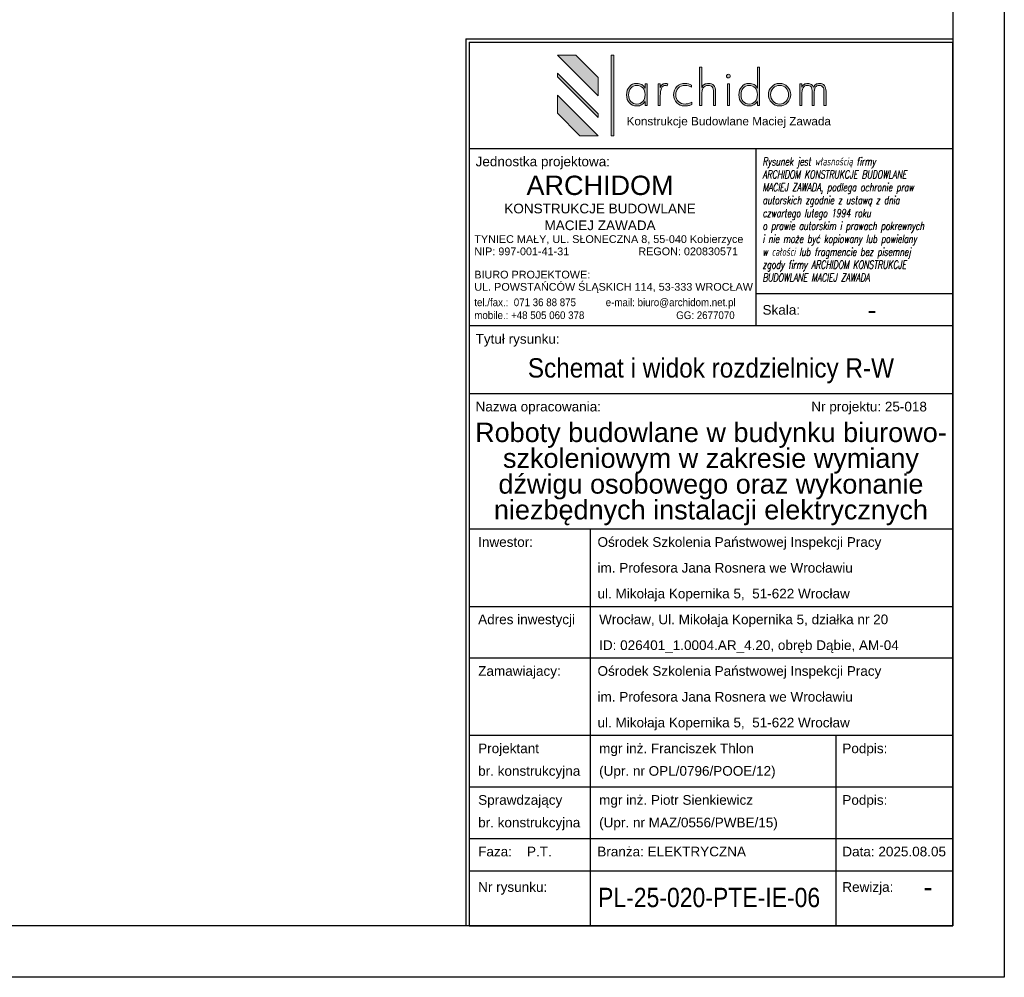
# Model space of a CAD drawing. Header units: millimetres. Extents: x 1729 to 2149, y 1001 to 1298.
# Tile 2 of 4: x 1996 to 2149, y 1001 to 1150. Entities that reach past the tile are written whole.
import ezdxf
from ezdxf.enums import TextEntityAlignment as Align

# ---------------------------------------------------------------- set-up
doc = ezdxf.new("R2010")
doc.units = ezdxf.units.MM
doc.layers.add('FBThlon-opisy', color=7, linetype='Continuous')
doc.styles.add('Logo1', font='arial.ttf', dxfattribs={"height": 13})
doc.styles.get("Standard").update_dxf_attribs({"font": 'ARIAL.TTF'})
doc.styles.add('Zwykły 20', font='romans.shx', dxfattribs={"width": 0.8, "oblique": 10, "height": 3})

# ---------------------------------------------------------------- blocks, each defined once
blk = doc.blocks.new('Logo_archidom_2018_black')
at = {"lineweight": 0}
h = blk.add_hatch(color=256, dxfattribs=at)
h.dxf.hatch_style = 2
h.paths.add_polyline_path([(-181.7, 145), (-210, 145), (-147, 82), (-147, 110.3)])
h = blk.add_hatch(color=256, dxfattribs=at)
h.dxf.hatch_style = 2
h.paths.add_polyline_path([(-123, 145), (-127, 145), (-127, 20), (-123, 20)])
h = blk.add_hatch(color=256, dxfattribs=at)
h.dxf.hatch_style = 2
edge = h.paths.add_edge_path()
edge.add_spline(control_points=[(34.9, 66.8), (34.9, 66.8), (31.7, 66.8), (31.7, 66.8), (31.7, 66.8), (31.7, 87.6), (31.7, 87.6), (31.7, 91.2), (31, 93.8), (29.7, 95.5), (28.5, 97.1), (26.4, 97.9), (23.5, 97.9), (20.1, 97.9), (17.5, 96.7), (16, 94.3), (14.4, 91.9), (13.6, 88.1), (13.6, 82.9), (13.6, 82.9), (13.6, 66.8), (13.6, 66.8), (13.6, 66.8), (10.3, 66.8), (10.3, 66.8), (10.3, 66.8), (10.3, 126.5), (10.3, 126.5), (10.3, 126.5), (13.6, 126.5), (13.6, 126.5), (13.6, 126.5), (13.6, 94.6), (13.6, 94.6), (14.7, 97), (16, 98.7), (17.7, 99.6), (19.3, 100.5), (21.5, 101), (24.4, 101), (27.6, 101), (30.2, 99.9), (32.1, 97.8), (34, 95.6), (34.9, 92.7), (34.9, 88.9), (34.9, 88.9), (34.9, 66.8), (34.9, 66.8)], knot_values=[0, 0, 0, 0, 1, 1, 1, 2, 2, 2, 3, 3, 3, 4, 4, 4, 5, 5, 5, 6, 6, 6, 7, 7, 7, 8, 8, 8, 9, 9, 9, 10, 10, 10, 11, 11, 11, 12, 12, 12, 13, 13, 13, 14, 14, 14, 15, 15, 15, 16, 16, 16, 16], degree=3, periodic=1)
h = blk.add_hatch(color=256, dxfattribs=at)
h.dxf.hatch_style = 2
edge = h.paths.add_edge_path()
edge.add_spline(control_points=[(103, 66.8), (103, 66.8), (99.8, 66.8), (99.8, 66.8), (99.8, 66.8), (99.8, 73.2), (99.8, 73.2), (98.3, 70.7), (96.5, 68.9), (94.4, 67.8), (92.3, 66.7), (89.8, 66.1), (86.9, 66.1), (82.3, 66.1), (78.5, 67.7), (75.6, 70.8), (72.7, 73.9), (71.2, 78), (71.2, 83.2), (71.2, 88.5), (72.6, 92.8), (75.5, 96), (78.4, 99.3), (82.1, 101), (86.7, 101), (90.2, 101), (92.9, 100.4), (94.8, 99.3), (96.7, 98.2), (98.4, 96.4), (99.8, 93.9), (99.8, 93.9), (99.8, 126.5), (99.8, 126.5), (99.8, 126.5), (103, 126.5), (103, 126.5), (103, 126.5), (103, 66.8), (103, 66.8)], knot_values=[0, 0, 0, 0, 1, 1, 1, 2, 2, 2, 3, 3, 3, 4, 4, 4, 5, 5, 5, 6, 6, 6, 7, 7, 7, 8, 8, 8, 9, 9, 9, 10, 10, 10, 11, 11, 11, 12, 12, 12, 13, 13, 13, 13], degree=3, periodic=1)
edge = h.paths.add_edge_path()
edge.add_spline(control_points=[(99.8, 83.6), (99.8, 88), (98.6, 91.5), (96.3, 94.1), (93.9, 96.6), (90.8, 97.9), (86.9, 97.9), (83.2, 97.9), (80.2, 96.6), (77.9, 93.9), (75.6, 91.2), (74.5, 87.6), (74.5, 83.2), (74.5, 78.9), (75.6, 75.5), (78, 72.9), (80.3, 70.4), (83.4, 69.1), (87.3, 69.1), (91.1, 69.1), (94.2, 70.4), (96.4, 73.1), (98.7, 75.7), (99.8, 79.2), (99.8, 83.6)], knot_values=[0, 0, 0, 0, 1, 1, 1, 2, 2, 2, 3, 3, 3, 4, 4, 4, 5, 5, 5, 6, 6, 6, 7, 7, 7, 8, 8, 8, 8], degree=3, periodic=0)
h = blk.add_hatch(color=256, dxfattribs=at)
h.dxf.hatch_style = 2
h.paths.add_polyline_path([(-210, 116.8), (-210, 111.2), (-147, 48.2), (-147, 53.8)])
h = blk.add_hatch(color=256, dxfattribs=at)
h.dxf.hatch_style = 2
edge = h.paths.add_edge_path()
edge.add_spline(control_points=[(57.7, 112.4), (57.7, 111.6), (57.5, 110.9), (56.9, 110.3), (56.3, 109.8), (55.6, 109.5), (54.8, 109.5), (54, 109.5), (53.4, 109.8), (52.8, 110.3), (52.2, 110.9), (51.9, 111.6), (51.9, 112.4), (51.9, 113.2), (52.2, 113.9), (52.8, 114.4), (53.4, 115), (54, 115.3), (54.8, 115.3), (55.6, 115.3), (56.3, 115), (56.9, 114.4), (57.5, 113.9), (57.7, 113.2), (57.7, 112.4)], knot_values=[0, 0, 0, 0, 1, 1, 1, 2, 2, 2, 3, 3, 3, 4, 4, 4, 5, 5, 5, 6, 6, 6, 7, 7, 7, 8, 8, 8, 8], degree=3, periodic=0)
h.paths.add_polyline_path([(56.5, 66.8), (53.3, 66.8), (53.3, 100.2), (56.5, 100.2)])
h = blk.add_hatch(color=256, dxfattribs=at)
h.dxf.hatch_style = 2
edge = h.paths.add_edge_path()
edge.add_spline(control_points=[(-71.2, 66.8), (-71.2, 66.8), (-74.4, 66.8), (-74.4, 66.8), (-74.4, 66.8), (-74.4, 73.2), (-74.4, 73.2), (-75.9, 70.7), (-77.7, 68.9), (-79.8, 67.8), (-81.9, 66.7), (-84.4, 66.1), (-87.3, 66.1), (-92, 66.1), (-95.7, 67.7), (-98.7, 70.8), (-101.6, 73.9), (-103, 78), (-103, 83.2), (-103, 88.5), (-101.6, 92.8), (-98.7, 96), (-95.8, 99.3), (-92.1, 101), (-87.5, 101), (-84.2, 101), (-81.6, 100.4), (-79.6, 99.3), (-77.6, 98.2), (-75.8, 96.4), (-74.4, 93.9), (-74.4, 93.9), (-74.4, 100.2), (-74.4, 100.2), (-74.4, 100.2), (-71.2, 100.2), (-71.2, 100.2), (-71.2, 100.2), (-71.2, 66.8), (-71.2, 66.8)], knot_values=[0, 0, 0, 0, 1, 1, 1, 2, 2, 2, 3, 3, 3, 4, 4, 4, 5, 5, 5, 6, 6, 6, 7, 7, 7, 8, 8, 8, 9, 9, 9, 10, 10, 10, 11, 11, 11, 12, 12, 12, 13, 13, 13, 13], degree=3, periodic=1)
edge = h.paths.add_edge_path()
edge.add_spline(control_points=[(-74.4, 83.6), (-74.4, 88), (-75.6, 91.5), (-77.9, 94.1), (-80.3, 96.6), (-83.4, 97.9), (-87.3, 97.9), (-91, 97.9), (-94, 96.6), (-96.3, 93.9), (-98.6, 91.2), (-99.8, 87.6), (-99.8, 83.2), (-99.8, 78.9), (-98.6, 75.5), (-96.3, 72.9), (-93.9, 70.4), (-90.8, 69.1), (-86.9, 69.1), (-83.1, 69.1), (-80.1, 70.4), (-77.8, 73.1), (-75.6, 75.7), (-74.4, 79.2), (-74.4, 83.6)], knot_values=[0, 0, 0, 0, 1, 1, 1, 2, 2, 2, 3, 3, 3, 4, 4, 4, 5, 5, 5, 6, 6, 6, 7, 7, 7, 8, 8, 8, 8], degree=3, periodic=0)
h = blk.add_hatch(color=256, dxfattribs=at)
h.dxf.hatch_style = 2
edge = h.paths.add_edge_path()
edge.add_spline(control_points=[(-39, 100.2), (-39, 100.2), (-40.1, 97.2), (-40.1, 97.2), (-40.5, 97.4), (-40.9, 97.6), (-41.4, 97.7), (-41.9, 97.9), (-42.4, 97.9), (-42.9, 97.9), (-45.6, 97.9), (-47.5, 96.6), (-48.8, 93.8), (-50.1, 91.1), (-50.7, 86.9), (-50.7, 81.3), (-50.7, 81.3), (-50.7, 66.8), (-50.7, 66.8), (-50.7, 66.8), (-53.9, 66.8), (-53.9, 66.8), (-53.9, 66.8), (-53.9, 100.2), (-53.9, 100.2), (-53.9, 100.2), (-50.7, 100.2), (-50.7, 100.2), (-50.7, 100.2), (-50.7, 94.9), (-50.7, 94.9), (-49.9, 97), (-48.9, 98.6), (-47.5, 99.5), (-46.2, 100.5), (-44.4, 101), (-42.2, 101), (-41.6, 101), (-41, 100.9), (-40.5, 100.8), (-39.9, 100.6), (-39.5, 100.5), (-39, 100.2)], knot_values=[0, 0, 0, 0, 1, 1, 1, 2, 2, 2, 3, 3, 3, 4, 4, 4, 5, 5, 5, 6, 6, 6, 7, 7, 7, 8, 8, 8, 9, 9, 9, 10, 10, 10, 11, 11, 11, 12, 12, 12, 13, 13, 13, 14, 14, 14, 14], degree=3, periodic=0)
h = blk.add_hatch(color=256, dxfattribs=at)
h.dxf.hatch_style = 2
edge = h.paths.add_edge_path()
edge.add_spline(control_points=[(-1.7, 68.5), (-3.3, 67.7), (-5.1, 67.1), (-7, 66.7), (-8.8, 66.3), (-10.9, 66.1), (-13, 66.1), (-18, 66.1), (-22.1, 67.7), (-25.3, 70.9), (-28.5, 74.1), (-30.1, 78.3), (-30.1, 83.3), (-30.1, 88.6), (-28.4, 92.8), (-25.1, 96.1), (-21.8, 99.3), (-17.4, 101), (-12.1, 101), (-10.3, 101), (-8.6, 100.8), (-7, 100.4), (-5.4, 99.9), (-3.8, 99.3), (-2.3, 98.5), (-2.3, 98.5), (-2.3, 95.2), (-2.3, 95.2), (-3.8, 96.1), (-5.4, 96.8), (-7.1, 97.2), (-8.7, 97.7), (-10.4, 97.9), (-12.1, 97.9), (-16.7, 97.9), (-20.3, 96.6), (-22.9, 93.9), (-25.5, 91.2), (-26.8, 87.6), (-26.8, 83), (-26.8, 79), (-25.5, 75.6), (-22.7, 73), (-20, 70.4), (-16.5, 69.1), (-12.1, 69.1), (-10.1, 69.1), (-8.3, 69.4), (-6.6, 69.8), (-4.8, 70.3), (-3.2, 71), (-1.7, 71.9), (-1.7, 71.9), (-1.7, 68.5), (-1.7, 68.5)], knot_values=[0, 0, 0, 0, 1, 1, 1, 2, 2, 2, 3, 3, 3, 4, 4, 4, 5, 5, 5, 6, 6, 6, 7, 7, 7, 8, 8, 8, 9, 9, 9, 10, 10, 10, 11, 11, 11, 12, 12, 12, 13, 13, 13, 14, 14, 14, 15, 15, 15, 16, 16, 16, 17, 17, 17, 18, 18, 18, 18], degree=3, periodic=0)
h = blk.add_hatch(color=256, dxfattribs=at)
h.dxf.hatch_style = 2
edge = h.paths.add_edge_path()
edge.add_spline(control_points=[(151.6, 83.7), (151.6, 78.8), (149.9, 74.6), (146.5, 71.2), (143.1, 67.8), (139, 66.1), (134.2, 66.1), (129.4, 66.1), (125.4, 67.8), (122, 71.2), (118.6, 74.6), (117, 78.8), (117, 83.7), (117, 88.5), (118.6, 92.6), (122, 96), (125.3, 99.3), (129.4, 101), (134.2, 101), (139.1, 101), (143.2, 99.3), (146.6, 96), (149.9, 92.6), (151.6, 88.5), (151.6, 83.7)], knot_values=[0, 0, 0, 0, 1, 1, 1, 2, 2, 2, 3, 3, 3, 4, 4, 4, 5, 5, 5, 6, 6, 6, 7, 7, 7, 8, 8, 8, 8], degree=3, periodic=0)
edge = h.paths.add_edge_path()
edge.add_spline(control_points=[(148.3, 83.6), (148.3, 87.6), (147, 91), (144.3, 93.8), (141.6, 96.6), (138.3, 97.9), (134.3, 97.9), (130.4, 97.9), (127, 96.6), (124.3, 93.8), (121.6, 91.1), (120.2, 87.7), (120.2, 83.6), (120.2, 79.5), (121.6, 76.1), (124.3, 73.3), (127.1, 70.5), (130.4, 69.1), (134.3, 69.1), (138.2, 69.1), (141.5, 70.5), (144.3, 73.3), (147, 76.1), (148.3, 79.5), (148.3, 83.6)], knot_values=[0, 0, 0, 0, 1, 1, 1, 2, 2, 2, 3, 3, 3, 4, 4, 4, 5, 5, 5, 6, 6, 6, 7, 7, 7, 8, 8, 8, 8], degree=3, periodic=0)
h = blk.add_hatch(color=256, dxfattribs=at)
h.dxf.hatch_style = 2
edge = h.paths.add_edge_path()
edge.add_spline(control_points=[(206.4, 66.8), (206.4, 66.8), (203.1, 66.8), (203.1, 66.8), (203.1, 66.8), (203.1, 87.6), (203.1, 87.6), (203.1, 91.1), (202.6, 93.7), (201.4, 95.4), (200.3, 97.1), (198.5, 97.9), (196, 97.9), (193, 97.9), (190.9, 97), (189.7, 95.1), (188.5, 93.2), (187.9, 89.4), (187.9, 83.6), (187.9, 83.6), (187.9, 66.8), (187.9, 66.8), (187.9, 66.8), (184.7, 66.8), (184.7, 66.8), (184.7, 66.8), (184.7, 87.6), (184.7, 87.6), (184.7, 91.2), (184.1, 93.9), (183, 95.5), (182, 97.1), (180.1, 97.9), (177.6, 97.9), (174.4, 97.9), (172.2, 96.8), (170.8, 94.4), (169.4, 92.1), (168.8, 88.2), (168.8, 82.9), (168.8, 82.9), (168.8, 66.8), (168.8, 66.8), (168.8, 66.8), (165.5, 66.8), (165.5, 66.8), (165.5, 66.8), (165.5, 100.2), (165.5, 100.2), (165.5, 100.2), (168.8, 100.2), (168.8, 100.2), (168.8, 100.2), (168.8, 95.2), (168.8, 95.2), (169.5, 97.1), (170.7, 98.5), (172.2, 99.5), (173.8, 100.5), (175.8, 101), (178.2, 101), (180.2, 101), (182, 100.5), (183.6, 99.4), (185.2, 98.4), (186.3, 96.9), (187, 95), (187.8, 97), (189, 98.5), (190.5, 99.5), (192.1, 100.5), (194.1, 101), (196.6, 101), (199.5, 101), (201.9, 99.9), (203.7, 97.7), (205.5, 95.5), (206.4, 92.6), (206.4, 88.9), (206.4, 88.9), (206.4, 66.8), (206.4, 66.8)], knot_values=[0, 0, 0, 0, 1, 1, 1, 2, 2, 2, 3, 3, 3, 4, 4, 4, 5, 5, 5, 6, 6, 6, 7, 7, 7, 8, 8, 8, 9, 9, 9, 10, 10, 10, 11, 11, 11, 12, 12, 12, 13, 13, 13, 14, 14, 14, 15, 15, 15, 16, 16, 16, 17, 17, 17, 18, 18, 18, 19, 19, 19, 20, 20, 20, 21, 21, 21, 22, 22, 22, 23, 23, 23, 24, 24, 24, 25, 25, 25, 26, 26, 26, 27, 27, 27, 27], degree=3, periodic=1)
h = blk.add_hatch(color=256, dxfattribs=at)
h.dxf.hatch_style = 2
h.paths.add_polyline_path([(-210, 83), (-210, 54.7), (-175.3, 20), (-147, 20)])
for p, q in [((-181.7, 145), (-210, 145)), ((-147, 82), (-210, 145)), ((-147, 110.3), (-181.7, 145)), ((-210, 116.8), (-210, 111.2)), ((-147, 53.8), (-210, 116.8)), ((-147, 48.2), (-210, 111.2)), ((-147, 82), (-147, 110.3)), ((-210, 83), (-210, 54.7)), ((-147, 20), (-210, 83)), ((-175.3, 20), (-210, 54.7)), ((-147, 48.2), (-147, 53.8)), ((-175.3, 20), (-147, 20))]:
    blk.add_line(p, q, dxfattribs=at)
for points in [[(-123, 20), (-123, 145), (-127, 145), (-127, 20), (-123, 20)], [(56.5, 66.8), (53.3, 66.8), (53.3, 100.2), (56.5, 100.2), (56.5, 66.8)]]:
    blk.add_lwpolyline(points, dxfattribs=at)
for points, knots in [([(34.9, 66.8), (34.9, 66.8), (31.7, 66.8), (31.7, 66.8), (31.7, 66.8), (31.7, 87.6), (31.7, 87.6), (31.7, 91.2), (31, 93.8), (29.7, 95.5), (28.5, 97.1), (26.4, 97.9), (23.5, 97.9), (20.1, 97.9), (17.5, 96.7), (16, 94.3), (14.4, 91.9), (13.6, 88.1), (13.6, 82.9), (13.6, 82.9), (13.6, 66.8), (13.6, 66.8), (13.6, 66.8), (10.3, 66.8), (10.3, 66.8), (10.3, 66.8), (10.3, 126.5), (10.3, 126.5), (10.3, 126.5), (13.6, 126.5), (13.6, 126.5), (13.6, 126.5), (13.6, 94.6), (13.6, 94.6), (14.7, 97), (16, 98.7), (17.7, 99.6), (19.3, 100.5), (21.5, 101), (24.4, 101), (27.6, 101), (30.2, 99.9), (32.1, 97.8), (34, 95.6), (34.9, 92.7), (34.9, 88.9), (34.9, 88.9), (34.9, 66.8), (34.9, 66.8)], [0, 0, 0, 0, 1, 1, 1, 2, 2, 2, 3, 3, 3, 4, 4, 4, 5, 5, 5, 6, 6, 6, 7, 7, 7, 8, 8, 8, 9, 9, 9, 10, 10, 10, 11, 11, 11, 12, 12, 12, 13, 13, 13, 14, 14, 14, 15, 15, 15, 16, 16, 16, 16]), ([(103, 66.8), (103, 66.8), (99.8, 66.8), (99.8, 66.8), (99.8, 66.8), (99.8, 73.2), (99.8, 73.2), (98.3, 70.7), (96.5, 68.9), (94.4, 67.8), (92.3, 66.7), (89.8, 66.1), (86.9, 66.1), (82.3, 66.1), (78.5, 67.7), (75.6, 70.8), (72.7, 73.9), (71.2, 78), (71.2, 83.2), (71.2, 88.5), (72.6, 92.8), (75.5, 96), (78.4, 99.3), (82.1, 101), (86.7, 101), (90.2, 101), (92.9, 100.4), (94.8, 99.3), (96.7, 98.2), (98.4, 96.4), (99.8, 93.9), (99.8, 93.9), (99.8, 126.5), (99.8, 126.5), (99.8, 126.5), (103, 126.5), (103, 126.5), (103, 126.5), (103, 66.8), (103, 66.8)], [0, 0, 0, 0, 1, 1, 1, 2, 2, 2, 3, 3, 3, 4, 4, 4, 5, 5, 5, 6, 6, 6, 7, 7, 7, 8, 8, 8, 9, 9, 9, 10, 10, 10, 11, 11, 11, 12, 12, 12, 13, 13, 13, 13]), ([(57.7, 112.4), (57.7, 111.6), (57.5, 110.9), (56.9, 110.3), (56.3, 109.8), (55.6, 109.5), (54.8, 109.5), (54, 109.5), (53.4, 109.8), (52.8, 110.3), (52.2, 110.9), (51.9, 111.6), (51.9, 112.4), (51.9, 113.2), (52.2, 113.9), (52.8, 114.4), (53.4, 115), (54, 115.3), (54.8, 115.3), (55.6, 115.3), (56.3, 115), (56.9, 114.4), (57.5, 113.9), (57.7, 113.2), (57.7, 112.4)], [0, 0, 0, 0, 1, 1, 1, 2, 2, 2, 3, 3, 3, 4, 4, 4, 5, 5, 5, 6, 6, 6, 7, 7, 7, 8, 8, 8, 8]), ([(-71.2, 66.8), (-71.2, 66.8), (-74.4, 66.8), (-74.4, 66.8), (-74.4, 66.8), (-74.4, 73.2), (-74.4, 73.2), (-75.9, 70.7), (-77.7, 68.9), (-79.8, 67.8), (-81.9, 66.7), (-84.4, 66.1), (-87.3, 66.1), (-92, 66.1), (-95.7, 67.7), (-98.7, 70.8), (-101.6, 73.9), (-103, 78), (-103, 83.2), (-103, 88.5), (-101.6, 92.8), (-98.7, 96), (-95.8, 99.3), (-92.1, 101), (-87.5, 101), (-84.2, 101), (-81.6, 100.4), (-79.6, 99.3), (-77.6, 98.2), (-75.8, 96.4), (-74.4, 93.9), (-74.4, 93.9), (-74.4, 100.2), (-74.4, 100.2), (-74.4, 100.2), (-71.2, 100.2), (-71.2, 100.2), (-71.2, 100.2), (-71.2, 66.8), (-71.2, 66.8)], [0, 0, 0, 0, 1, 1, 1, 2, 2, 2, 3, 3, 3, 4, 4, 4, 5, 5, 5, 6, 6, 6, 7, 7, 7, 8, 8, 8, 9, 9, 9, 10, 10, 10, 11, 11, 11, 12, 12, 12, 13, 13, 13, 13]), ([(-74.4, 83.6), (-74.4, 88), (-75.6, 91.5), (-77.9, 94.1), (-80.3, 96.6), (-83.4, 97.9), (-87.3, 97.9), (-91, 97.9), (-94, 96.6), (-96.3, 93.9), (-98.6, 91.2), (-99.8, 87.6), (-99.8, 83.2), (-99.8, 78.9), (-98.6, 75.5), (-96.3, 72.9), (-93.9, 70.4), (-90.8, 69.1), (-86.9, 69.1), (-83.1, 69.1), (-80.1, 70.4), (-77.8, 73.1), (-75.6, 75.7), (-74.4, 79.2), (-74.4, 83.6)], [0, 0, 0, 0, 1, 1, 1, 2, 2, 2, 3, 3, 3, 4, 4, 4, 5, 5, 5, 6, 6, 6, 7, 7, 7, 8, 8, 8, 8]), ([(-39, 100.2), (-39, 100.2), (-40.1, 97.2), (-40.1, 97.2), (-40.5, 97.4), (-40.9, 97.6), (-41.4, 97.7), (-41.9, 97.9), (-42.4, 97.9), (-42.9, 97.9), (-45.6, 97.9), (-47.5, 96.6), (-48.8, 93.8), (-50.1, 91.1), (-50.7, 86.9), (-50.7, 81.3), (-50.7, 81.3), (-50.7, 66.8), (-50.7, 66.8), (-50.7, 66.8), (-53.9, 66.8), (-53.9, 66.8), (-53.9, 66.8), (-53.9, 100.2), (-53.9, 100.2), (-53.9, 100.2), (-50.7, 100.2), (-50.7, 100.2), (-50.7, 100.2), (-50.7, 94.9), (-50.7, 94.9), (-49.9, 97), (-48.9, 98.6), (-47.5, 99.5), (-46.2, 100.5), (-44.4, 101), (-42.2, 101), (-41.6, 101), (-41, 100.9), (-40.5, 100.8), (-39.9, 100.6), (-39.5, 100.5), (-39, 100.2)], [0, 0, 0, 0, 1, 1, 1, 2, 2, 2, 3, 3, 3, 4, 4, 4, 5, 5, 5, 6, 6, 6, 7, 7, 7, 8, 8, 8, 9, 9, 9, 10, 10, 10, 11, 11, 11, 12, 12, 12, 13, 13, 13, 14, 14, 14, 14]), ([(-1.7, 68.5), (-3.3, 67.7), (-5.1, 67.1), (-7, 66.7), (-8.8, 66.3), (-10.9, 66.1), (-13, 66.1), (-18, 66.1), (-22.1, 67.7), (-25.3, 70.9), (-28.5, 74.1), (-30.1, 78.3), (-30.1, 83.3), (-30.1, 88.6), (-28.4, 92.8), (-25.1, 96.1), (-21.8, 99.3), (-17.4, 101), (-12.1, 101), (-10.3, 101), (-8.6, 100.8), (-7, 100.4), (-5.4, 99.9), (-3.8, 99.3), (-2.3, 98.5), (-2.3, 98.5), (-2.3, 95.2), (-2.3, 95.2), (-3.8, 96.1), (-5.4, 96.8), (-7.1, 97.2), (-8.7, 97.7), (-10.4, 97.9), (-12.1, 97.9), (-16.7, 97.9), (-20.3, 96.6), (-22.9, 93.9), (-25.5, 91.2), (-26.8, 87.6), (-26.8, 83), (-26.8, 79), (-25.5, 75.6), (-22.7, 73), (-20, 70.4), (-16.5, 69.1), (-12.1, 69.1), (-10.1, 69.1), (-8.3, 69.4), (-6.6, 69.8), (-4.8, 70.3), (-3.2, 71), (-1.7, 71.9), (-1.7, 71.9), (-1.7, 68.5), (-1.7, 68.5)], [0, 0, 0, 0, 1, 1, 1, 2, 2, 2, 3, 3, 3, 4, 4, 4, 5, 5, 5, 6, 6, 6, 7, 7, 7, 8, 8, 8, 9, 9, 9, 10, 10, 10, 11, 11, 11, 12, 12, 12, 13, 13, 13, 14, 14, 14, 15, 15, 15, 16, 16, 16, 17, 17, 17, 18, 18, 18, 18]), ([(99.8, 83.6), (99.8, 88), (98.6, 91.5), (96.3, 94.1), (93.9, 96.6), (90.8, 97.9), (86.9, 97.9), (83.2, 97.9), (80.2, 96.6), (77.9, 93.9), (75.6, 91.2), (74.5, 87.6), (74.5, 83.2), (74.5, 78.9), (75.6, 75.5), (78, 72.9), (80.3, 70.4), (83.4, 69.1), (87.3, 69.1), (91.1, 69.1), (94.2, 70.4), (96.4, 73.1), (98.7, 75.7), (99.8, 79.2), (99.8, 83.6)], [0, 0, 0, 0, 1, 1, 1, 2, 2, 2, 3, 3, 3, 4, 4, 4, 5, 5, 5, 6, 6, 6, 7, 7, 7, 8, 8, 8, 8]), ([(151.6, 83.7), (151.6, 78.8), (149.9, 74.6), (146.5, 71.2), (143.1, 67.8), (139, 66.1), (134.2, 66.1), (129.4, 66.1), (125.4, 67.8), (122, 71.2), (118.6, 74.6), (117, 78.8), (117, 83.7), (117, 88.5), (118.6, 92.6), (122, 96), (125.3, 99.3), (129.4, 101), (134.2, 101), (139.1, 101), (143.2, 99.3), (146.6, 96), (149.9, 92.6), (151.6, 88.5), (151.6, 83.7)], [0, 0, 0, 0, 1, 1, 1, 2, 2, 2, 3, 3, 3, 4, 4, 4, 5, 5, 5, 6, 6, 6, 7, 7, 7, 8, 8, 8, 8]), ([(148.3, 83.6), (148.3, 87.6), (147, 91), (144.3, 93.8), (141.6, 96.6), (138.3, 97.9), (134.3, 97.9), (130.4, 97.9), (127, 96.6), (124.3, 93.8), (121.6, 91.1), (120.2, 87.7), (120.2, 83.6), (120.2, 79.5), (121.6, 76.1), (124.3, 73.3), (127.1, 70.5), (130.4, 69.1), (134.3, 69.1), (138.2, 69.1), (141.5, 70.5), (144.3, 73.3), (147, 76.1), (148.3, 79.5), (148.3, 83.6)], [0, 0, 0, 0, 1, 1, 1, 2, 2, 2, 3, 3, 3, 4, 4, 4, 5, 5, 5, 6, 6, 6, 7, 7, 7, 8, 8, 8, 8]), ([(206.4, 66.8), (206.4, 66.8), (203.1, 66.8), (203.1, 66.8), (203.1, 66.8), (203.1, 87.6), (203.1, 87.6), (203.1, 91.1), (202.6, 93.7), (201.4, 95.4), (200.3, 97.1), (198.5, 97.9), (196, 97.9), (193, 97.9), (190.9, 97), (189.7, 95.1), (188.5, 93.2), (187.9, 89.4), (187.9, 83.6), (187.9, 83.6), (187.9, 66.8), (187.9, 66.8), (187.9, 66.8), (184.7, 66.8), (184.7, 66.8), (184.7, 66.8), (184.7, 87.6), (184.7, 87.6), (184.7, 91.2), (184.1, 93.9), (183, 95.5), (182, 97.1), (180.1, 97.9), (177.6, 97.9), (174.4, 97.9), (172.2, 96.8), (170.8, 94.4), (169.4, 92.1), (168.8, 88.2), (168.8, 82.9), (168.8, 82.9), (168.8, 66.8), (168.8, 66.8), (168.8, 66.8), (165.5, 66.8), (165.5, 66.8), (165.5, 66.8), (165.5, 100.2), (165.5, 100.2), (165.5, 100.2), (168.8, 100.2), (168.8, 100.2), (168.8, 100.2), (168.8, 95.2), (168.8, 95.2), (169.5, 97.1), (170.7, 98.5), (172.2, 99.5), (173.8, 100.5), (175.8, 101), (178.2, 101), (180.2, 101), (182, 100.5), (183.6, 99.4), (185.2, 98.4), (186.3, 96.9), (187, 95), (187.8, 97), (189, 98.5), (190.5, 99.5), (192.1, 100.5), (194.1, 101), (196.6, 101), (199.5, 101), (201.9, 99.9), (203.7, 97.7), (205.5, 95.5), (206.4, 92.6), (206.4, 88.9), (206.4, 88.9), (206.4, 66.8), (206.4, 66.8)], [0, 0, 0, 0, 1, 1, 1, 2, 2, 2, 3, 3, 3, 4, 4, 4, 5, 5, 5, 6, 6, 6, 7, 7, 7, 8, 8, 8, 9, 9, 9, 10, 10, 10, 11, 11, 11, 12, 12, 12, 13, 13, 13, 14, 14, 14, 15, 15, 15, 16, 16, 16, 17, 17, 17, 18, 18, 18, 19, 19, 19, 20, 20, 20, 21, 21, 21, 22, 22, 22, 23, 23, 23, 24, 24, 24, 25, 25, 25, 26, 26, 26, 27, 27, 27, 27])]:
    blk.add_open_spline(points, degree=3, knots=knots, dxfattribs=at)
at = {"lineweight": 0, "ltscale": 5}
for p in [(-230, 165), (0, 165), (230, 165), (-230, 0), (0, 0), (230, 0)]:
    blk.add_point(p, dxfattribs=at)
at = {"lineweight": 0, "style": 'Logo1'}
blk.add_text('Konstrukcje Budowlane Maciej Zawada', height=13, dxfattribs=at).set_placement((-103, 42.5), align=Align.MIDDLE_LEFT)

msp = doc.modelspace()

# ---------------------------------------------------------------- linework, layer by layer
msp.add_lwpolyline([(1753.75, 1290.43), (2140.75, 1290.43), (2140.75, 1009.43), (1753.75, 1009.43)], close=True)
at = {"layer": 'Defpoints'}
msp.add_lwpolyline([(1728.75, 1298.43), (2148.75, 1298.43), (2148.75, 1001.43), (1728.75, 1001.43), (1728.75, 1298.43)], dxfattribs=at)
at = {"layer": 'FBThlon-opisy'}
for p, q in [((2065.25, 1146.94), (2140.75, 1146.94)), ((2065.25, 1146.94), (2140.75, 1146.94)), ((2065.25, 1146.94), (2065.25, 1070.94)), ((2065.25, 1146.94), (2065.25, 1009.43)), ((2065.75, 1146.44), (2140.75, 1146.44)), ((2065.75, 1146.44), (2065.75, 1139.68)), ((2140.75, 1067.97), (2140.75, 1146.44)), ((2065.75, 1129.94), (2140.75, 1129.94)), ((2110.25, 1102.43), (2110.25, 1129.94)), ((2140.75, 1107.43), (2110.25, 1107.43)), ((2110.25, 1102.43), (2065.75, 1102.43)), ((2140.75, 1102.43), (2110.25, 1102.43)), ((2140.75, 1091.93), (2065.75, 1091.93)), ((2140.75, 1070.93), (2065.75, 1070.93)), ((2084.54, 1070.93), (2084.54, 1009.43)), ((2084.54, 1070.93), (2084.54, 1009.43)), ((2065.88, 1058.93), (2140.75, 1058.93)), ((2140.75, 1050.93), (2065.75, 1050.93)), ((2140.75, 1038.93), (2065.75, 1038.93)), ((2122.63, 1038.93), (2122.63, 1017.93)), ((2122.63, 1038.93), (2122.63, 1017.93)), ((2140.75, 1030.93), (2065.75, 1030.93)), ((2140.75, 1030.93), (2065.75, 1030.93)), ((2065.75, 1022.93), (2140.75, 1022.93)), ((2065.75, 1022.93), (2140.75, 1022.93)), ((2065.75, 1022.93), (2140.75, 1022.93)), ((2065.75, 1022.93), (2140.75, 1022.93)), ((2065.75, 1017.93), (2140.75, 1017.93)), ((2065.75, 1017.93), (2140.75, 1017.93)), ((2122.63, 1017.93), (2122.63, 1009.43))]:
    msp.add_line(p, q, dxfattribs=at)
msp.add_lwpolyline([(2065.75, 1139.68), (2065.75, 1009.43), (2140.75, 1009.43), (2140.75, 1067.97)], dxfattribs=at)
msp.add_lwpolyline([(2065.75, 1139.68), (2065.75, 1009.43), (2140.75, 1009.43), (2140.75, 1067.97)], dxfattribs=at)

# ---------------------------------------------------------------- block references
at = {"layer": 'FBThlon-opisy', "xscale": 0.1, "yscale": 0.1, "zscale": 0.1}
msp.add_blockref('Logo_archidom_2018_black', (2100.47, 1129.94), dxfattribs=at)

# ---------------------------------------------------------------- texts
at = {"layer": 'FBThlon-opisy'}
for s, p in [('Jednostka projektowa:', (2066.75, 1127.94)), ('Skala:', (2111.25, 1104.93)), ('Tytuł rysunku:', (2066.75, 1100.43)), ('Nazwa opracowania:', (2066.75, 1089.93)), ('Inwestor:', (2067.15, 1068.93)), ('Ośrodek Szkolenia Państwowej Inspekcji Pracy', (2085.66, 1068.93)), ('im. Profesora Jana Rosnera we Wrocławiu', (2085.66, 1064.93)), ('ul. Mikołaja Kopernika 5,  51-622 Wrocław', (2085.66, 1060.93)), ('Adres inwestycji', (2067.15, 1056.93)), ('Wrocław, Ul. Mikołaja Kopernika 5, działka nr 20', (2085.91, 1056.93)), ('ID: 026401_1.0004.AR_4.20, obręb Dąbie, AM-04', (2085.91, 1052.93)), ('Zamawiajacy:', (2067.15, 1048.93)), ('Ośrodek Szkolenia Państwowej Inspekcji Pracy', (2085.66, 1048.93)), ('im. Profesora Jana Rosnera we Wrocławiu', (2085.66, 1044.93)), ('ul. Mikołaja Kopernika 5,  51-622 Wrocław', (2085.66, 1040.93)), ('Projektant', (2067.15, 1036.93)), ('Projektant', (2067.15, 1036.93)), ('mgr inż. Franciszek Thlon', (2085.91, 1036.93)), ('Podpis:', (2123.63, 1036.93)), ('Podpis:', (2123.63, 1036.93)), ('br. konstrukcyjna', (2067.15, 1033.43)), ('br. konstrukcyjna', (2067.15, 1033.43)), ('(Upr. nr OPL/0796/POOE/12)', (2085.91, 1033.43)), ('Sprawdzający', (2067.15, 1028.93)), ('Sprawdzający', (2067.15, 1028.93)), ('mgr inż. Piotr Sienkiewicz', (2085.91, 1028.93)), ('Podpis:', (2123.63, 1028.93)), ('Podpis:', (2123.63, 1028.93)), ('br. konstrukcyjna', (2067.15, 1025.43)), ('br. konstrukcyjna', (2067.15, 1025.43)), ('(Upr. nr MAZ/0556/PWBE/15)', (2085.91, 1025.43)), ('Faza:    P.T.', (2067.15, 1020.93)), ('Branża: ELEKTRYCZNA', (2085.63, 1020.93)), ('Data: 2025.08.05', (2123.63, 1020.93)), ('Nr rysunku:', (2067.15, 1015.43)), ('Rewizja:', (2123.63, 1015.43))]:
    msp.add_text(s, height=1.5, dxfattribs=at).set_placement(p, align=Align.MIDDLE_LEFT)
at = {"layer": 'FBThlon-opisy', "style": 'Zwykły 20', "oblique": 10, "width": 0.7}
for s, p in [('Rysunek jest własnością firmy', (2111.25, 1127.94)), ('ARCHIDOM KONSTRUKCJE BUDOWLANE', (2111.25, 1125.94)), ('MACIEJ ZAWADA, podlega ochronie praw', (2111.25, 1123.94)), ('autorskich zgodnie z ustawą z dnia', (2111.25, 1121.94)), ('czwartego lutego 1994 roku', (2111.25, 1119.94)), ('o prawie autorskim i prawach pokrewnych', (2111.25, 1117.94)), ('i nie może być kopiowany lub powielany', (2111.25, 1115.94)), ('w całości lub fragmencie bez pisemnej', (2111.25, 1113.94)), ('zgody firmy ARCHIDOM KONSTRUKCJE', (2111.25, 1111.94)), ('BUDOWLANE MACIEJ ZAWADA', (2111.25, 1109.94))]:
    msp.add_text(s, height=1.25, dxfattribs=at).set_placement(p, align=Align.MIDDLE_LEFT)
at = {"layer": 'FBThlon-opisy'}
for s, height, p in [('ARCHIDOM', 3, (2086.05, 1124.24)), ('KONSTRUKCJE BUDOWLANE', 1.5, (2086.05, 1120.64)), ('MACIEJ ZAWADA', 1.5, (2086.05, 1118.04)), ('Roboty budowlane w budynku biurowo-', 3, (2103.25, 1085.93)), ('szkoleniowym w zakresie wymiany', 3, (2103.25, 1081.93)), ('dźwigu osobowego oraz wykonanie', 3, (2103.25, 1077.93)), ('niezbędnych instalacji elektrycznych', 3, (2103.25, 1073.93))]:
    msp.add_text(s, height=height, dxfattribs=at).set_placement(p, align=Align.MIDDLE_CENTER)
for s, p in [('TYNIEC MAŁY, UL. SŁONECZNA 8, 55-040 Kobierzyce', (2066.55, 1114.94)), ('NIP: 997-001-41-31                       REGON: 020830571', (2066.55, 1113.04)), ('BIURO PROJEKTOWE:', (2066.55, 1109.44)), ('UL. POWSTAŃCÓW ŚLĄSKICH 114, 53-333 WROCŁAW ', (2066.55, 1107.54))]:
    msp.add_text(s, height=1.2, dxfattribs=at).set_placement(p, align=Align.BOTTOM_LEFT)
at = {"layer": 'FBThlon-opisy', "width": 0.9}
for s, p in [('tel./fax.:  071 36 88 875           e-mail: biuro@archidom.net.pl', (2066.55, 1105.14)), ('mobile.: +48 505 060 378                                  GG: 2677070', (2066.55, 1103.14))]:
    msp.add_text(s, height=1.2, dxfattribs=at).set_placement(p, align=Align.BOTTOM_LEFT)
at = {"layer": 'FBThlon-opisy'}
for s, height, p in [('-', 3, (2128.92, 1104.93)), ('Nr projektu: 25-018', 1.5, (2136.75, 1089.93)), ('-', 3, (2137.63, 1015.43))]:
    msp.add_text(s, height=height, dxfattribs=at).set_placement(p, align=Align.MIDDLE_RIGHT)
at = {"layer": 'FBThlon-opisy', "width": 0.9}
msp.add_text('Schemat i widok rozdzielnicy R-W', height=3, dxfattribs=at).set_placement((2103.25, 1095.93), align=Align.MIDDLE_CENTER)
at = {"layer": 'FBThlon-opisy', "width": 0.85}
msp.add_text('PL-25-020-PTE-IE-06', height=3, dxfattribs=at).set_placement((2120.19, 1013.81), align=Align.MIDDLE_RIGHT)

doc.saveas('drawing.dxf')
